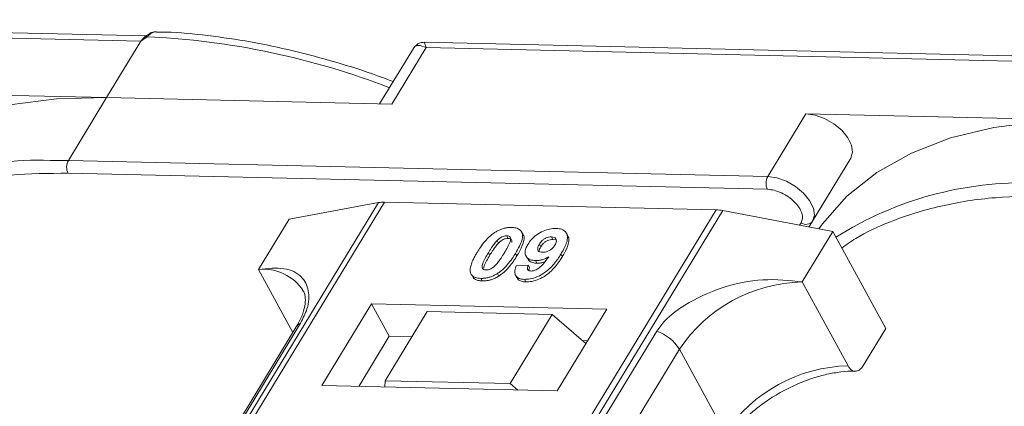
# Model space of a CAD drawing. Header units: millimetres. Extents: x 207 to 1682, y 260 to 1293.
# Tile 60 of 84: x 1227 to 1275, y 1091 to 1110. Entities that reach past the tile are written whole.
import ezdxf

# ---------------------------------------------------------------- set-up
doc = ezdxf.new("R2010")
doc.units = ezdxf.units.MM

msp = doc.modelspace()

# ---------------------------------------------------------------- linework, layer by layer
at = {"color": 7, "linetype": 'Continuous', "lineweight": 15}
for p, q in [((1232.886, 1109.447), (1198.349, 1110.239)), ((1198.447, 1109.979), (1232.63, 1109.195)), ((1232.929, 1109.405), (1232.63, 1109.195)), ((1232.63, 1109.195), (1230.949, 1106.433)), ((1244.893, 1106.113), (1246.573, 1108.875)), ((1281.013, 1108.342), (1246.476, 1109.135)), ((1246.573, 1108.875), (1280.756, 1108.09)), ((1245.947, 1108.837), (1244.298, 1106.126)), ((1230.949, 1106.433), (1217.005, 1106.753)), ((1229.082, 1103.364), (1230.949, 1106.433)), ((1230.949, 1106.433), (1244.893, 1106.113)), ((1265.132, 1105.648), (1263.265, 1102.579)), ((1279.076, 1105.328), (1265.132, 1105.648)), ((1229.082, 1103.364), (1228.194, 1103.37)), ((1263.265, 1102.579), (1229.082, 1103.364)), ((1267.325, 1103.473), (1265.283, 1100.114)), ((1265.458, 1100.404), (1267.325, 1103.473)), ((1229.067, 1102.742), (1263.25, 1101.957)), ((1244.245, 1101.307), (1222.565, 1065.678)), ((1222.834, 1065.671), (1244.531, 1101.329)), ((1239.868, 1100.502), (1244.245, 1101.307)), ((1244.531, 1101.329), (1260.748, 1100.956)), ((1260.748, 1100.956), (1239.051, 1065.299)), ((1239.384, 1065.292), (1261.064, 1100.922)), ((1261.064, 1100.922), (1266.445, 1099.892)), ((1239.868, 1100.502), (1238.374, 1098.047)), ((1264.895, 1100.326), (1264.821, 1100.203)), ((1265.282, 1100.115), (1265.458, 1100.404)), ((1251.305, 1099.759), (1251.236, 1099.885)), ((1253.492, 1099.694), (1253.423, 1099.82)), ((1264.952, 1097.437), (1266.445, 1099.892)), ((1266.445, 1099.892), (1269.032, 1095.164)), ((1250.035, 1099.455), (1250.104, 1099.329)), ((1250.507, 1099.688), (1250.576, 1099.562)), ((1252.107, 1099.279), (1252.176, 1099.153)), ((1252.761, 1099.512), (1252.692, 1099.638)), ((1252.761, 1099.512), (1252.889, 1099.486)), ((1249.613, 1098.864), (1249.682, 1098.738)), ((1251.005, 1098.702), (1250.936, 1098.829)), ((1253.228, 1098.673), (1253.159, 1098.799)), ((1250.977, 1098.221), (1251.561, 1098.26)), ((1251.453, 1098.699), (1251.522, 1098.573)), ((1251.561, 1098.26), (1251.63, 1098.134)), ((1251.918, 1098.475), (1251.987, 1098.349)), ((1238.374, 1098.047), (1240.056, 1094.972)), ((1250.05, 1097.845), (1250.119, 1097.719)), ((1248.818, 1097.748), (1248.887, 1097.622)), ((1249.243, 1097.611), (1249.312, 1097.485)), ((1250.942, 1097.755), (1251.011, 1097.629)), ((1251.376, 1097.562), (1251.445, 1097.436)), ((1267.193, 1093.339), (1264.952, 1097.437)), ((1243.905, 1096.364), (1241.477, 1092.374)), ((1255.398, 1096.1), (1243.905, 1096.364)), ((1243.905, 1096.364), (1244.767, 1094.788)), ((1246.627, 1095.99), (1244.573, 1092.614)), ((1252.733, 1095.85), (1246.627, 1095.99)), ((1250.679, 1092.474), (1252.733, 1095.85)), ((1252.733, 1095.85), (1254.377, 1094.423)), ((1252.97, 1092.111), (1255.398, 1096.1)), ((1225.122, 1070.262), (1240.435, 1095.428)), ((1240.22, 1095.242), (1224.908, 1070.076)), ((1257.839, 1095.029), (1242.526, 1069.863)), ((1267.912, 1093.323), (1269.032, 1095.164)), ((1244.767, 1094.788), (1243.273, 1092.333)), ((1245.88, 1094.762), (1244.767, 1094.788)), ((1254.464, 1094.566), (1254.207, 1094.571)), ((1243.634, 1068.986), (1258.947, 1094.152)), ((1261.188, 1090.054), (1258.947, 1094.152)), ((1244.573, 1092.614), (1244.55, 1092.304)), ((1250.679, 1092.474), (1244.573, 1092.614)), ((1241.477, 1092.374), (1252.97, 1092.111)), ((1251.047, 1092.155), (1250.679, 1092.474))]:
    msp.add_line(p, q, dxfattribs=at)
at = {"color": 7, "linetype": 'Continuous', "lineweight": 15, "flags": 128}
for points in [[(1232.929, 1109.405), (1232.912, 1109.415), (1232.897, 1109.423), (1232.884, 1109.428), (1232.873, 1109.43), (1232.863, 1109.429), (1232.856, 1109.426), (1232.851, 1109.419), (1232.848, 1109.41)], [(1230.949, 1106.433), (1228.497, 1106.375), (1226.198, 1106.086), (1224.078, 1105.57), (1222.16, 1104.831), (1220.465, 1103.879), (1219.011, 1102.724), (1217.815, 1101.378), (1217.635, 1101.127)], [(1267.325, 1103.473), (1267.414, 1103.764), (1267.365, 1104.109), (1267.184, 1104.478), (1266.885, 1104.84), (1266.495, 1105.162), (1266.046, 1105.417), (1265.579, 1105.584), (1265.132, 1105.648)], [(1279.076, 1105.328), (1276.624, 1105.27), (1274.325, 1104.982), (1272.205, 1104.465), (1270.287, 1103.727), (1268.592, 1102.775), (1267.138, 1101.62), (1265.942, 1100.274), (1265.762, 1100.023)], [(1265.458, 1100.404), (1265.547, 1100.695), (1265.498, 1101.04), (1265.316, 1101.409), (1265.018, 1101.771), (1264.627, 1102.093), (1264.179, 1102.349), (1263.711, 1102.515), (1263.265, 1102.579)]]:
    msp.add_lwpolyline(points, dxfattribs=at)
at = {"color": 7, "linetype": 'Continuous', "lineweight": 15}
for centre, radius, start, end in [((1231.234, 1071.837), 37.606, 68.8867, 87.4164), ((1227.646, 1086.192), 17.186, 88.173, 122.2769), ((1229.675, 1103.039), 0.676, 151.2883, 206.0774), ((1263.858, 1102.254), 0.676, 151.2883, 206.0774), ((1275.773, 1085.088), 17.186, 88.173, 122.2769), ((1244.491, 1099.925), 1.404, 88.3644, 100.0749), ((1260.696, 1099.034), 1.923, 78.9596, 88.4511), ((1265.137, 1100.652), 0.406, 233.4992, 322.3259), ((1238.614, 1095.739), 2.32, 32.7281, 95.9449), ((1265.119, 1090), 7.439, 91.2925, 146.0732), ((1240.633, 1094.984), 0.486, 114.0472, 148.0355), ((1257.197, 1093.079), 2.052, 31.4947, 71.765), ((1267.361, 1085.902), 7.439, 91.2925, 146.0732)]:
    msp.add_arc(centre, radius, start, end, dxfattribs=at)
msp.add_open_spline([(1232.63, 1109.195), (1232.662, 1109.242), (1232.728, 1109.337), (1232.808, 1109.386), (1232.848, 1109.41)], degree=3, dxfattribs=at)
for points, knots in [([(1232.863, 1109.429), (1232.85, 1109.42), (1232.825, 1109.401), (1232.799, 1109.382), (1232.787, 1109.373)], [0, 0, 0, 0, 0.5187957, 1, 1, 1, 1]), ([(1233.344, 1109.648), (1233.3, 1109.645), (1233.206, 1109.639), (1233.037, 1109.566), (1232.925, 1109.479), (1232.856, 1109.426)], [0, 0, 0, 0, 0.249637, 0.538323, 1, 1, 1, 1]), ([(1233.385, 1109.648), (1233.38, 1109.65), (1233.341, 1109.661), (1233.26, 1109.638), (1233.147, 1109.589), (1233.037, 1109.508), (1232.963, 1109.437), (1232.929, 1109.405)], [0, 0, 0, 0, 0.0330436, 0.2854264, 0.5318753, 0.785768, 1, 1, 1, 1]), ([(1244.961, 1107.217), (1244.706, 1107.314), (1243.772, 1107.672), (1242.138, 1108.183), (1240.061, 1108.743), (1237.969, 1109.181), (1235.894, 1109.48), (1234.357, 1109.632), (1233.542, 1109.638), (1233.384, 1109.639)], [0, 0, 0, 0, 0.064257, 0.235538, 0.411454, 0.590698, 0.772379, 0.955884, 1, 1, 1, 1]), ([(1246.573, 1108.875), (1246.434, 1108.931), (1246.217, 1109.019), (1246.022, 1108.951), (1245.951, 1108.837), (1245.919, 1108.786)], [0, 0, 0, 0, 0.498413, 0.772928, 1, 1, 1, 1]), ([(1246.474, 1109.135), (1246.41, 1109.131), (1246.3, 1109.124), (1246.116, 1109.039), (1246.032, 1108.943), (1245.987, 1108.891)], [0, 0, 0, 0, 0.389383, 0.666862, 1, 1, 1, 1]), ([(1246.475, 1109.129), (1246.475, 1109.131), (1246.474, 1109.154), (1246.497, 1109.072), (1246.548, 1108.941), (1246.573, 1108.875)], [0, 0, 0, 0, 0.044603, 0.521109, 1, 1, 1, 1]), ([(1218.756, 1100.196), (1218.979, 1100.355), (1219.688, 1100.859), (1221.276, 1101.583), (1223.533, 1102.288), (1226.197, 1102.718), (1228.12, 1102.734), (1229.067, 1102.742)], [0, 0, 0, 0, 0.088375, 0.281114, 0.527622, 0.767417, 1, 1, 1, 1]), ([(1263.25, 1101.957), (1263.358, 1101.947), (1263.578, 1101.927), (1263.939, 1101.795), (1264.282, 1101.599), (1264.576, 1101.355), (1264.803, 1101.083), (1264.942, 1100.8), (1264.983, 1100.533), (1264.924, 1100.394), (1264.895, 1100.326)], [0, 0, 0, 0, 0.12225, 0.25, 0.37775, 0.5, 0.62225, 0.75, 0.87775, 1, 1, 1, 1]), ([(1266.883, 1099.092), (1267.106, 1099.251), (1267.815, 1099.755), (1269.403, 1100.479), (1271.659, 1101.184), (1274.323, 1101.613), (1276.247, 1101.629), (1277.194, 1101.637)], [0, 0, 0, 0, 0.088375, 0.281114, 0.527622, 0.767417, 1, 1, 1, 1]), ([(1249.061, 1098.877), (1249.112, 1098.959), (1249.229, 1099.145), (1249.478, 1099.468), (1249.737, 1099.725), (1249.928, 1099.85), (1249.949, 1099.863)], [0, 0, 0, 0, 0.236731, 0.537555, 0.949668, 1, 1, 1, 1]), ([(1249.949, 1099.863), (1250, 1099.893), (1250.103, 1099.954), (1250.267, 1100.022), (1250.434, 1100.07), (1250.569, 1100.091), (1250.677, 1100.098), (1250.729, 1100.097), (1250.756, 1100.097)], [0, 0, 0, 0, 0.193776, 0.3936, 0.587864, 0.788908, 0.894169, 1, 1, 1, 1]), ([(1250.756, 1100.097), (1250.849, 1100.089), (1251.037, 1100.072), (1251.216, 1099.944), (1251.301, 1099.76), (1251.258, 1099.387), (1251.073, 1099.066), (1250.936, 1098.829)], [0, 0, 0, 0, 0.147566, 0.296688, 0.431278, 0.580404, 1, 1, 1, 1]), ([(1251.005, 1098.702), (1251.054, 1098.784), (1251.204, 1099.04), (1251.348, 1099.378), (1251.371, 1099.655), (1251.31, 1099.731), (1251.293, 1099.752)], [0, 0, 0, 0, 0.220552, 0.687786, 0.91457, 1, 1, 1, 1]), ([(1251.54, 1099.268), (1251.595, 1099.35), (1251.707, 1099.516), (1251.969, 1099.746), (1252.281, 1099.923), (1252.62, 1100.036), (1252.824, 1100.044), (1252.93, 1100.047)], [0, 0, 0, 0, 0.197927, 0.397728, 0.597413, 0.790584, 1, 1, 1, 1]), ([(1252.93, 1100.047), (1253.024, 1100.039), (1253.211, 1100.021), (1253.394, 1099.891), (1253.49, 1099.699), (1253.462, 1099.367), (1253.311, 1099.053), (1253.181, 1098.835), (1253.159, 1098.799)], [0, 0, 0, 0, 0.148288, 0.297745, 0.443713, 0.607791, 0.934708, 1, 1, 1, 1]), ([(1249.613, 1098.864), (1249.638, 1098.905), (1249.689, 1098.987), (1249.761, 1099.097), (1249.828, 1099.196), (1249.891, 1099.283), (1249.957, 1099.37), (1250.009, 1099.426), (1250.035, 1099.455)], [0, 0, 0, 0, 0.205942, 0.411959, 0.558149, 0.704502, 0.851801, 1, 1, 1, 1]), ([(1249.682, 1098.738), (1249.707, 1098.779), (1249.758, 1098.861), (1249.83, 1098.971), (1249.897, 1099.07), (1249.96, 1099.157), (1250.026, 1099.244), (1250.078, 1099.3), (1250.104, 1099.329)], [0, 0, 0, 0, 0.2059417, 0.4119594, 0.558149, 0.7045024, 0.8518015, 1, 1, 1, 1]), ([(1250.035, 1099.455), (1250.078, 1099.497), (1250.147, 1099.565), (1250.272, 1099.64), (1250.385, 1099.679), (1250.463, 1099.688), (1250.502, 1099.688), (1250.507, 1099.688)], [0, 0, 0, 0, 0.334804, 0.542561, 0.750382, 0.970721, 1, 1, 1, 1]), ([(1250.104, 1099.329), (1250.147, 1099.371), (1250.216, 1099.439), (1250.341, 1099.514), (1250.454, 1099.553), (1250.532, 1099.562), (1250.571, 1099.562), (1250.576, 1099.562)], [0, 0, 0, 0, 0.334804, 0.542561, 0.750382, 0.970721, 1, 1, 1, 1]), ([(1250.507, 1099.688), (1250.546, 1099.684), (1250.616, 1099.676), (1250.682, 1099.627), (1250.708, 1099.534), (1250.674, 1099.364), (1250.552, 1099.123), (1250.442, 1098.939), (1250.387, 1098.846)], [0, 0, 0, 0, 0.104614, 0.188814, 0.273512, 0.444127, 0.719481, 1, 1, 1, 1]), ([(1250.576, 1099.562), (1250.615, 1099.558), (1250.685, 1099.55), (1250.75, 1099.501), (1250.773, 1099.433), (1250.761, 1099.38), (1250.755, 1099.353)], [0, 0, 0, 0, 0.293658, 0.530016, 0.767769, 1, 1, 1, 1]), ([(1251.918, 1098.475), (1251.825, 1098.485), (1251.639, 1098.504), (1251.468, 1098.643), (1251.39, 1098.835), (1251.423, 1099.055), (1251.504, 1099.203), (1251.54, 1099.268)], [0, 0, 0, 0, 0.210189, 0.421773, 0.623603, 0.837034, 1, 1, 1, 1]), ([(1252.26, 1098.882), (1252.214, 1098.887), (1252.128, 1098.895), (1252.045, 1098.956), (1252.014, 1099.038), (1252.035, 1099.15), (1252.08, 1099.231), (1252.107, 1099.279)], [0, 0, 0, 0, 0.213937, 0.398075, 0.583091, 0.751666, 1, 1, 1, 1]), ([(1252.107, 1099.279), (1252.142, 1099.332), (1252.198, 1099.417), (1252.319, 1099.526), (1252.437, 1099.59), (1252.568, 1099.633), (1252.648, 1099.636), (1252.692, 1099.638)], [0, 0, 0, 0, 0.2913202, 0.4655393, 0.6416315, 0.798664, 1, 1, 1, 1]), ([(1252.176, 1099.153), (1252.211, 1099.206), (1252.267, 1099.291), (1252.388, 1099.399), (1252.506, 1099.464), (1252.637, 1099.506), (1252.717, 1099.51), (1252.761, 1099.512)], [0, 0, 0, 0, 0.29132, 0.465539, 0.641632, 0.798664, 1, 1, 1, 1]), ([(1252.859, 1099.226), (1252.826, 1099.178), (1252.771, 1099.096), (1252.646, 1098.994), (1252.518, 1098.929), (1252.384, 1098.886), (1252.301, 1098.883), (1252.26, 1098.882)], [0, 0, 0, 0, 0.2673945, 0.4472142, 0.6271221, 0.8130653, 1, 1, 1, 1]), ([(1252.692, 1099.638), (1252.738, 1099.633), (1252.832, 1099.621), (1252.913, 1099.547), (1252.946, 1099.448), (1252.919, 1099.335), (1252.878, 1099.261), (1252.859, 1099.226)], [0, 0, 0, 0, 0.207955, 0.420406, 0.62732, 0.827707, 1, 1, 1, 1]), ([(1253.228, 1098.673), (1253.276, 1098.755), (1253.421, 1099.002), (1253.549, 1099.336), (1253.557, 1099.6), (1253.494, 1099.672), (1253.481, 1099.687)], [0, 0, 0, 0, 0.2271221, 0.6848597, 0.9348975, 1, 1, 1, 1]), ([(1248.739, 1097.878), (1248.731, 1097.912), (1248.715, 1097.981), (1248.726, 1098.128), (1248.776, 1098.318), (1248.866, 1098.526), (1248.964, 1098.713), (1249.028, 1098.822), (1249.061, 1098.877)], [0, 0, 0, 0, 0.1184406, 0.2393457, 0.4595932, 0.6849248, 0.8422399, 1, 1, 1, 1]), ([(1249.492, 1098.02), (1249.446, 1098.026), (1249.372, 1098.036), (1249.312, 1098.092), (1249.294, 1098.188), (1249.331, 1098.358), (1249.455, 1098.597), (1249.56, 1098.775), (1249.613, 1098.864)], [0, 0, 0, 0, 0.1253702, 0.2022903, 0.2791788, 0.4647576, 0.7305818, 1, 1, 1, 1]), ([(1249.385, 1098.106), (1249.389, 1098.139), (1249.403, 1098.255), (1249.528, 1098.472), (1249.63, 1098.649), (1249.682, 1098.738)], [0, 0, 0, 0, 0.166989, 0.580698, 1, 1, 1, 1]), ([(1250.387, 1098.846), (1250.362, 1098.805), (1250.311, 1098.723), (1250.239, 1098.612), (1250.172, 1098.513), (1250.108, 1098.426), (1250.042, 1098.339), (1249.99, 1098.282), (1249.964, 1098.253)], [0, 0, 0, 0, 0.20527, 0.410616, 0.55715, 0.703844, 0.851471, 1, 1, 1, 1]), ([(1250.936, 1098.829), (1250.885, 1098.747), (1250.768, 1098.561), (1250.523, 1098.243), (1250.267, 1097.988), (1250.077, 1097.863), (1250.05, 1097.845)], [0, 0, 0, 0, 0.237281, 0.538591, 0.932677, 1, 1, 1, 1]), ([(1253.159, 1098.799), (1253.108, 1098.717), (1252.951, 1098.471), (1252.679, 1098.131), (1252.289, 1097.824), (1251.927, 1097.644), (1251.61, 1097.565), (1251.438, 1097.563), (1251.376, 1097.562)], [0, 0, 0, 0, 0.142337, 0.429127, 0.589943, 0.751205, 0.909895, 1, 1, 1, 1]), ([(1252.094, 1098.931), (1252.096, 1098.957), (1252.103, 1099.028), (1252.148, 1099.104), (1252.176, 1099.153)], [0, 0, 0, 0, 0.366323, 1, 1, 1, 1]), ([(1249.964, 1098.253), (1249.921, 1098.211), (1249.852, 1098.144), (1249.728, 1098.068), (1249.616, 1098.03), (1249.538, 1098.02), (1249.498, 1098.02), (1249.492, 1098.02)], [0, 0, 0, 0, 0.333678, 0.540413, 0.747264, 0.961209, 1, 1, 1, 1]), ([(1250.119, 1097.719), (1250.167, 1097.752), (1250.265, 1097.818), (1250.428, 1097.957), (1250.6, 1098.135), (1250.761, 1098.336), (1250.895, 1098.526), (1250.969, 1098.644), (1251.005, 1098.702)], [0, 0, 0, 0, 0.118595, 0.239509, 0.447458, 0.659935, 0.829685, 1, 1, 1, 1]), ([(1251.445, 1097.436), (1251.546, 1097.439), (1251.748, 1097.447), (1252.083, 1097.557), (1252.412, 1097.735), (1252.79, 1098.049), (1253.043, 1098.378), (1253.191, 1098.613), (1253.228, 1098.673)], [0, 0, 0, 0, 0.14324, 0.28761, 0.430449, 0.591135, 0.89544, 1, 1, 1, 1]), ([(1251.561, 1098.26), (1251.541, 1098.21), (1251.51, 1098.135), (1251.521, 1098.045), (1251.567, 1097.995), (1251.631, 1097.973), (1251.678, 1097.97), (1251.696, 1097.969)], [0, 0, 0, 0, 0.3447142, 0.5290593, 0.7142089, 0.8921959, 1, 1, 1, 1]), ([(1251.533, 1098.579), (1251.547, 1098.55), (1251.589, 1098.455), (1251.75, 1098.37), (1251.917, 1098.355), (1251.987, 1098.349)], [0, 0, 0, 0, 0.20752, 0.66568, 1, 1, 1, 1]), ([(1251.696, 1097.969), (1251.737, 1097.972), (1251.818, 1097.977), (1251.964, 1098.035), (1252.129, 1098.137), (1252.343, 1098.357), (1252.473, 1098.542), (1252.562, 1098.669)], [0, 0, 0, 0, 0.112015, 0.224355, 0.367768, 0.565827, 1, 1, 1, 1]), ([(1252.562, 1098.669), (1252.511, 1098.64), (1252.407, 1098.58), (1252.268, 1098.528), (1252.158, 1098.499), (1252.076, 1098.483), (1251.996, 1098.475), (1251.944, 1098.475), (1251.918, 1098.475)], [0, 0, 0, 0, 0.243491, 0.496266, 0.61821, 0.741704, 0.870158, 1, 1, 1, 1]), ([(1251.987, 1098.349), (1252.036, 1098.35), (1252.137, 1098.352), (1252.27, 1098.381), (1252.348, 1098.409), (1252.369, 1098.416)], [0, 0, 0, 0, 0.409454, 0.83528, 1, 1, 1, 1]), ([(1240.435, 1095.428), (1240.553, 1095.663), (1240.854, 1096.262), (1240.866, 1097.057), (1240.511, 1097.762), (1239.696, 1098.177), (1238.813, 1098.09), (1238.374, 1098.047)], [0, 0, 0, 0, 0.125713, 0.321276, 0.524466, 0.763484, 1, 1, 1, 1]), ([(1249.243, 1097.611), (1249.196, 1097.613), (1249.101, 1097.618), (1248.975, 1097.648), (1248.867, 1097.699), (1248.8, 1097.762), (1248.76, 1097.824), (1248.746, 1097.86), (1248.739, 1097.878)], [0, 0, 0, 0, 0.192635, 0.388697, 0.582015, 0.783044, 0.890959, 1, 1, 1, 1]), ([(1250.05, 1097.845), (1249.999, 1097.815), (1249.896, 1097.754), (1249.732, 1097.686), (1249.565, 1097.638), (1249.429, 1097.617), (1249.322, 1097.61), (1249.269, 1097.611), (1249.243, 1097.611)], [0, 0, 0, 0, 0.193769, 0.393564, 0.587886, 0.789131, 0.894283, 1, 1, 1, 1]), ([(1251.376, 1097.562), (1251.282, 1097.571), (1251.114, 1097.587), (1250.956, 1097.704), (1250.886, 1097.88), (1250.915, 1098.064), (1250.964, 1098.187), (1250.977, 1098.221)], [0, 0, 0, 0, 0.2427882, 0.4388655, 0.6348012, 0.9009361, 1, 1, 1, 1]), ([(1251.591, 1097.992), (1251.593, 1098.018), (1251.598, 1098.064), (1251.62, 1098.113), (1251.63, 1098.134)], [0, 0, 0, 0, 0.569737, 1, 1, 1, 1]), ([(1248.89, 1097.624), (1248.903, 1097.61), (1248.938, 1097.571), (1249.029, 1097.528), (1249.135, 1097.5), (1249.232, 1097.488), (1249.285, 1097.486), (1249.312, 1097.485)], [0, 0, 0, 0, 0.143925, 0.415852, 0.697483, 0.848301, 1, 1, 1, 1]), ([(1249.312, 1097.485), (1249.361, 1097.485), (1249.459, 1097.486), (1249.618, 1097.509), (1249.783, 1097.553), (1249.924, 1097.611), (1250.036, 1097.669), (1250.091, 1097.702), (1250.119, 1097.719)], [0, 0, 0, 0, 0.193594, 0.390501, 0.584817, 0.78683, 0.892868, 1, 1, 1, 1]), ([(1251.014, 1097.631), (1251.05, 1097.583), (1251.119, 1097.491), (1251.292, 1097.444), (1251.406, 1097.438), (1251.445, 1097.436)], [0, 0, 0, 0, 0.4158523, 0.8021376, 1, 1, 1, 1]), ([(1264.952, 1097.437), (1264.321, 1097.505), (1263.06, 1097.642), (1261.014, 1097.218), (1259.379, 1096.468), (1258.317, 1095.682), (1257.968, 1095.206), (1257.839, 1095.029)], [0, 0, 0, 0, 0.249096, 0.498243, 0.745205, 0.90541, 1, 1, 1, 1]), ([(1240.558, 1096.991), (1240.569, 1096.976), (1240.638, 1096.883), (1240.675, 1096.679), (1240.658, 1096.274), (1240.524, 1095.793), (1240.318, 1095.421), (1240.218, 1095.241)], [0, 0, 0, 0, 0.054359, 0.333223, 0.559722, 0.78604, 1, 1, 1, 1]), ([(1263.977, 1092.088), (1264.327, 1092.264), (1264.819, 1092.511), (1265.557, 1092.77), (1266.171, 1092.94), (1266.853, 1093.049), (1267.32, 1093.09), (1267.529, 1093.072), (1267.543, 1093.07)], [0, 0, 0, 0, 0.288391, 0.40474, 0.594322, 0.785544, 0.984773, 1, 1, 1, 1]), ([(1267.912, 1093.323), (1267.866, 1093.261), (1267.774, 1093.137), (1267.603, 1093.061), (1267.431, 1093.083), (1267.289, 1093.186), (1267.22, 1093.296), (1267.193, 1093.339)], [0, 0, 0, 0, 0.2146939, 0.4293877, 0.6440816, 0.8587754, 1, 1, 1, 1]), ([(1261.238, 1089.615), (1261.286, 1089.701), (1261.457, 1090), (1261.864, 1090.478), (1262.391, 1090.992), (1262.946, 1091.441), (1263.473, 1091.802), (1263.842, 1092.012), (1263.977, 1092.088)], [0, 0, 0, 0, 0.0972859, 0.3406221, 0.5254687, 0.6869716, 0.885597, 1, 1, 1, 1])]:
    msp.add_open_spline(points, degree=3, knots=knots, dxfattribs=at)

doc.saveas('drawing.dxf')
